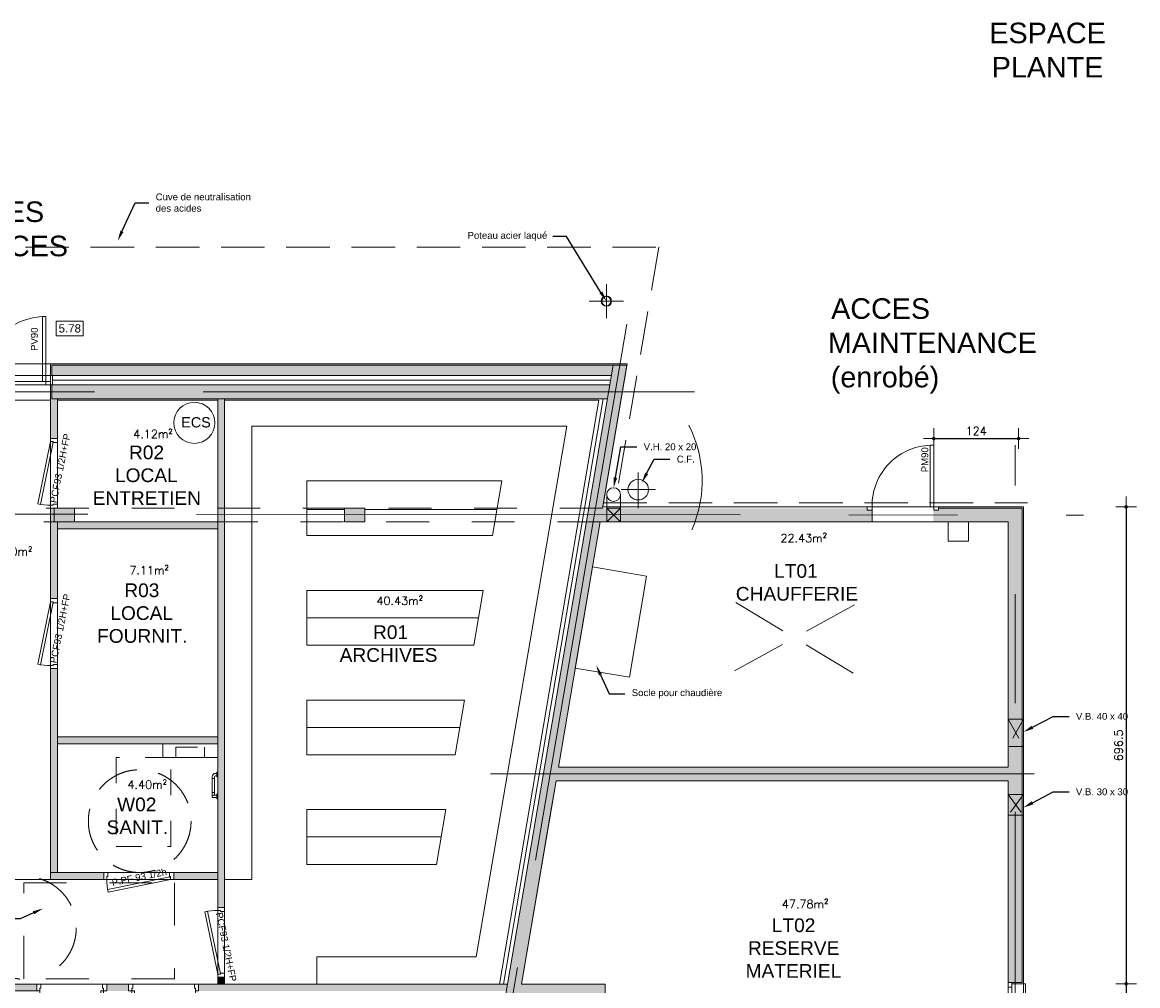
# Model space of a CAD drawing. Header units: metres. Extents: x 7788 to 81588, y -12566 to 39820.
# Tile 16 of 16: x 65276 to 81564, y 21922 to 35988. Entities that reach past the tile are written whole.
import ezdxf
from ezdxf import colors
from ezdxf.entities.mleader import LeaderData, LeaderLine
from ezdxf.math import Vec2, Vec3

# ---------------------------------------------------------------- set-up
doc = ezdxf.new("R2010")
doc.units = ezdxf.units.M
doc.header["$LTSCALE"] = 50
for name, pattern in [('AXES', [50.8, 31.75, -6.35, 6.35, -6.35]), ('CACHE', [9.525, 6.35, -3.175]), ('INTERROMPU', [19.05, 12.7, -6.35]), ('PLURIELLE', [0.5, 0.25, -0.25])]:
    doc.linetypes.add(name, pattern=pattern)
doc.layers.get('0').update_dxf_attribs({"lineweight": 0})
doc.layers.get('DefPoints').update_dxf_attribs({"lineweight": 0})
for name, color, linetype, lineweight in [('D-CLDIST', 3, 'Continuous', 0), ('D-CLDOUB', 2, 'Continuous', 0), ('D-ISOLAT', 104, 'Continuous', 0), ('E-EQUIP', 30, 'Continuous', 0), ('E-MOBIL', 43, 'Continuous', 0), ('E-SERRUR', 9, 'Continuous', 0), ('H-CLOISON', 20, 'Continuous', 0), ('H-PAROIS', 9, 'Continuous', 0), ('O-MENUISEXT', 1, 'Continuous', 0), ('O-MENUISINT', 6, 'Continuous', 0), ('P-PLAF. PLACO', 60, 'Continuous', 0), ('P-PLOMBERIE', 5, 'ELECTRICITE', 0), ('R-ACCESSIBILITE PMR', 202, 'Continuous', 0), ('R-COT50', 7, 'Continuous', 0), ('R-TEXTE1', 7, 'Continuous', 0), ('R-TEXTE2', 1, 'Continuous', 0), ('S-AXESTR', 1, 'AXES', 0), ('S-CHARPENTE', 8, 'Continuous', 0), ('S-ELTVUS', 195, 'Continuous', 0), ('S-MACON', 4, 'Continuous', 0), ('S-POUTRE', 8, 'INTERROMPU', 0), ('S-SANIT.', 143, 'Continuous', 0), ('T-DIVERS', 52, 'Continuous', 0), ('T-TEXTE SURFACE', 31, 'Continuous', 0), ('V-ENDUIT', 3, 'Continuous', 0)]:
    doc.layers.add(name, color=color, linetype=linetype, lineweight=lineweight)
doc.layers.add('SU-SURHAB', color=21, linetype='Continuous', lineweight=0, plot=False)
doc.layers.add('SU-SURHOB', color=225, linetype='Continuous', lineweight=0, plot=False)
doc.styles.add('AAP Fort', font='swiss.ttf')
doc.styles.add('Cotation', font='Romans.shx')
doc.linetypes.add('AEP', pattern='A,0.5,-0.2,["AEP",Standard,S=0.1,R=0,X=-0.1,Y=-0.05],-0.25', length=0.95)
doc.linetypes.add('ELECTRICITE', pattern='A,12.7,-5.08,["EL",Standard,S=2.54,R=0,X=-2.54,Y=-1.27],-5.08', length=22.86)
doc.linetypes.add('ISOLATION', pattern='A,0.00254,-2.54,[134,ltypeshp.shx,S=2.54,R=0,X=-2.54,Y=0],-5.08,[134,ltypeshp.shx,S=2.54,R=180,X=2.54,Y=0],-2.54', length=10.16254)
doc.dimstyles.new('COT50', dxfattribs={"dimscale": 0, "dimtxt": 120, "dimasz": 10, "dimexe": 1.25, "dimexo": 0.625, "dimgap": 50, "dimtad": 1, "dimdec": 1, "dimlfac": 0.1, "dimrnd": 0.5, "dimdsep": 46, "dimtxsty": 'Cotation', "dimblk1": 'POINTCOT', "dimblk2": 'POINTCOT', "dimsah": 1, "dimcen": 150, "dimse1": 1, "dimse2": 1, "dimadec": 0, "dimazin": 0, "dimtfac": 1, "dimtdec": 1, "dimtix": 1, "dimtmove": 2, "dimatfit": 3, "dimldrblk": 'POINTCOT', "dimfxl": 1, "dimtolj": 1, "dimarcsym": 0})

# ---------------------------------------------------------------- blocks, each defined once
blk = doc.blocks.new('Pint_Cloison10_93')
for points in [[(-8.5, 0), (-4.5, 0), (-4.5, 93), (-8.5, 93)], [(-96, -10), (-102, -10), (-102, 0), (-97.5, 0), (-97.5, -4), (-96, -4)]]:
    blk.add_lwpolyline(points, close=True)
blk.add_lwpolyline([(0, -10), (-6, -10), (-6, -4), (-4.5, -4), (-4.5, 0), (0, 0), (0, -10)])
at = {"ltscale": 25}
blk.add_arc((-4.5, 0), 93, 90, 180, dxfattribs=at)
blk = doc.blocks.new('Pext_90')
for points in [[(-7, 0), (-12, 0), (-12, 95), (-7, 95)], [(-102, -5), (-109, -5), (-109, 0), (-102, 0)], [(0, -5), (-7, -5), (-7, 0), (0, 0)]]:
    blk.add_lwpolyline(points, close=True)
blk.add_arc((-7, 0), 95, 90, 180)
blk = doc.blocks.new('PORTE 90 CLOIS 12 SEMI FERMEE')
blk.add_lwpolyline([(-2, 0), (-2, -6), (-8, -6), (-8, -4.5), (-12, -4.5), (-12, 0), (-2, 0)])
for points in [[(-8.1, -5.3), (-12, -4.5), (-30.7, -95.6), (-26.8, -96.4)], [(-2, -96), (-2, -102), (-12, -102), (-12, -97.5), (-8, -97.5), (-8, -96)]]:
    blk.add_lwpolyline(points, close=True)
at = {"ltscale": 25}
blk.add_arc((-12, -4.5), 93, 258.4134, 270, dxfattribs=at)
blk = doc.blocks.new('POINTCOT')
for p, q in [((0, 15), (0, -15)), ((-15, 0), (15, 0))]:
    blk.add_line(p, q)
at = {"const_width": 2.5}
blk.add_lwpolyline([(-1.3, 0, 1), (1.3, 0, 1)], format="xyb", close=True, dxfattribs=at)
blk = doc.blocks.new('*D412')
at = {"layer": 'DefPoints', "color": 0}
for p in [(79825, 29911), (78585, 28893), (79825, 28913)]:
    blk.add_point(p, dxfattribs=at)
at = {"layer": 'R-COT50', "color": 0, "lineweight": -2}
blk.add_line((78595, 29911), (79815, 29911), dxfattribs=at)
at = {"layer": 'R-COT50', "color": 0, "lineweight": -2, "xscale": 10, "yscale": 10, "zscale": 10}
for p, rotation in [((78585, 29911), 180.0000000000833), ((79825, 29911), 8.3356e-11)]:
    blk.add_blockref('POINTCOT', p, dxfattribs=dict(at, rotation=rotation))
at = {"layer": 'R-COT50', "color": 0, "insert": (79205, 30021), "char_height": 120, "attachment_point": 5, "style": 'Cotation'}
blk.add_mtext('\\A1;124', dxfattribs=at)
blk = doc.blocks.new('*D421')
at = {"layer": 'DefPoints', "color": 0}
for p in [(79895, 28913), (79895, 21949), (81395, 21949)]:
    blk.add_point(p, dxfattribs=at)
at = {"layer": 'R-COT50', "color": 0, "lineweight": -2}
blk.add_line((81395, 28903), (81395, 21959), dxfattribs=at)
at = {"layer": 'R-COT50', "color": 0, "lineweight": -2, "xscale": 10, "yscale": 10, "zscale": 10}
for p, rotation in [((81395, 28913), 90), ((81395, 21949), 270)]:
    blk.add_blockref('POINTCOT', p, dxfattribs=dict(at, rotation=rotation))
at = {"layer": 'R-COT50', "color": 0, "insert": (81285, 25431), "char_height": 120, "attachment_point": 5, "rotation": 90, "style": 'Cotation'}
blk.add_mtext('\\A1;696.5', dxfattribs=at)
blk = doc.blocks.new('*D422')
at = {"layer": 'DefPoints', "color": 0}
for p in [(79895, 21949), (79895, 18409), (81395, 18409)]:
    blk.add_point(p, dxfattribs=at)
at = {"layer": 'R-COT50', "color": 0, "lineweight": -2}
blk.add_line((81395, 21939), (81395, 18419), dxfattribs=at)
at = {"layer": 'R-COT50', "color": 0, "lineweight": -2, "xscale": 10, "yscale": 10, "zscale": 10}
for p, rotation in [((81395, 21949), 90), ((81395, 18409), 270)]:
    blk.add_blockref('POINTCOT', p, dxfattribs=dict(at, rotation=rotation))
at = {"layer": 'R-COT50', "color": 0, "insert": (81285, 20179), "char_height": 120, "attachment_point": 5, "rotation": 90, "style": 'Cotation'}
blk.add_mtext('\\A1;354 x 80', dxfattribs=at)

msp = doc.modelspace()

# ---------------------------------------------------------------- hatches: boundary and pattern name
at = {"layer": 'H-CLOISON'}
h = msp.add_hatch(color=256, dxfattribs=at)
h.dxf.hatch_style = 1
h.paths.add_polyline_path([(65789.13, 28592.84), (65789.13, 28692.84), (65739.13, 28692.84), (65689.13, 28692.84), (65689.13, 27572.84), (65789.13, 27572.84)])
h.paths.add_polyline_path([(65739.13, 28804.56), (65689.13, 28804.6), (65689.13, 28692.84), (65739.13, 28692.84)])
h.paths.add_polyline_path([(65739.13, 28892.84), (65689.13, 28892.84), (65689.13, 28804.6), (65739.13, 28804.56)])
h.paths.add_polyline_path([(65789.13, 30472.84), (65789.13, 30492.84), (65689.13, 30492.84), (65689.13, 29912.84), (65789.13, 29912.84)])
for points in [[(68229.13, 30492.84), (68129.13, 30492.84), (68129.13, 23064.27), (68229.13, 23064.27)], [(65789.13, 26552.84), (65689.13, 26552.84), (65689.13, 23574.27), (65789.13, 23574.27)], [(65789.13, 25554.27), (65789.13, 25454.27), (68129.13, 25454.27), (68129.13, 25554.27)], [(64084.13, 21844.27), (64084.13, 21944.27), (65489.13, 21944.27), (65489.13, 21844.27)], [(66829.13, 21944.27), (66509.13, 21944.27), (66509.13, 21844.27), (66829.13, 21844.27)], [(72345.43, 21844.73), (72362.4, 21944.27), (67849.13, 21944.27), (67849.13, 21844.27)]]:
    msp.add_hatch(color=256, dxfattribs=at).paths.add_polyline_path(points)
h = msp.add_hatch(color=256, dxfattribs=at)
h.dxf.hatch_style = 1
h.paths.add_polyline_path([(68129.13, 28592.84), (68129.13, 28692.84), (65789.13, 28692.84), (65789.13, 28592.84)])
h = msp.add_hatch(color=256, dxfattribs=at)
h.paths.add_polyline_path([(66466.63, 23474.27), (66466.63, 23574.27), (65689.13, 23574.27), (65689.13, 23474.27)])
h.paths.add_polyline_path([(68129.13, 23474.27), (68129.13, 23574.27), (67486.63, 23574.27), (67486.63, 23474.27)])
msp.add_hatch(color=256, dxfattribs=at).paths.add_polyline_path([(68229.13, 21944.27), (68229.13, 22044.27), (68129.13, 22044.27), (68129.13, 21944.27)], flags=17)
at = {"layer": 'H-PAROIS'}
h = msp.add_hatch(color=158, dxfattribs=at)
h.dxf.hatch_style = 1
h.paths.add_polyline_path([(73105.38, 25112.84), (73715.61, 28692.84), (77679.77, 28692.84), (77679.77, 28862.84), (77609.77, 28862.84), (77609.77, 28892.84), (73749.7, 28892.84), (74056.52, 30692.84), (74105.95, 30982.84), (73903.07, 30982.84), (73853.63, 30692.84), (65709.13, 30692.84), (65709.13, 30492.84), (73819.54, 30492.84), (72328.31, 21744.27), (73589.13, 21744.27), (73589.13, 21524.27), (73789.13, 21524.27), (73789.13, 21944.27), (72565.29, 21944.27), (73071.29, 24912.84), (79674.77, 24912.84), (79674.77, 21964.27), (79874.77, 21964.27), (79874.77, 28892.84), (78649.77, 28892.84), (78649.77, 28862.84), (78579.77, 28862.84), (78579.77, 28692.84), (79674.77, 28692.84), (79674.77, 25112.84)])
h = msp.add_hatch(color=158, dxfattribs=at)
h.dxf.hatch_style = 1
h.paths.add_polyline_path([(73877.5, 30832.84), (73903.07, 30982.84), (65709.13, 30982.84), (65709.13, 30832.84)])
h = msp.add_hatch(color=158, dxfattribs=at)
h.dxf.hatch_style = 1
h.paths.add_polyline_path([(66039.13, 28692.84), (66039.13, 28892.84), (65739.13, 28892.84), (65739.13, 28692.84)], flags=17)
h = msp.add_hatch(color=158, dxfattribs=at)
h.dxf.hatch_style = 1
h.paths.add_polyline_path([(69979.13, 28892.84), (69979.13, 28692.84), (70279.13, 28692.84), (70279.13, 28892.84)], flags=17)

# ---------------------------------------------------------------- linework, layer by layer
at = {"layer": 'D-CLDIST'}
for p, q in [((65689.13, 30492.84), (65689.13, 29912.84)), ((65789.13, 30492.84), (65789.13, 29912.84)), ((68129.13, 30492.84), (68129.13, 23064.27)), ((68229.13, 30492.84), (68229.13, 23064.27)), ((65689.13, 28892.84), (65689.13, 27572.84)), ((65789.13, 28892.84), (65789.13, 28892.84)), ((65789.13, 28692.84), (65789.13, 27572.84)), ((65789.13, 28692.84), (68129.13, 28692.84)), ((65789.13, 28592.84), (68129.13, 28592.84)), ((65689.13, 26552.84), (65689.13, 23474.27)), ((65789.13, 26552.84), (65789.13, 23574.27)), ((68129.13, 25554.27), (65789.13, 25554.27)), ((68129.13, 25454.27), (65789.13, 25454.27)), ((65689.13, 23574.27), (66466.63, 23574.27)), ((65689.13, 23474.27), (66466.63, 23474.27)), ((67486.63, 23574.27), (68129.13, 23574.27)), ((67486.63, 23474.27), (68129.13, 23474.27)), ((68129.13, 22044.27), (68129.13, 21944.27)), ((68229.13, 22044.27), (68229.13, 21944.27)), ((66509.13, 21944.27), (66829.13, 21944.27)), ((67849.13, 21944.27), (72362.4, 21944.27))]:
    msp.add_line(p, q, dxfattribs=at)
msp.add_lwpolyline([(64084.13, 21844.27), (64084.13, 21944.27), (65489.13, 21944.27), (65489.13, 21844.27), (64309.13, 21844.27)], dxfattribs=at)
at = {"layer": 'D-CLDOUB'}
for p, q in [((65689.13, 30492.84), (65689.13, 30692.84)), ((68129.13, 30472.84), (65789.13, 30472.84)), ((73696.13, 30472.84), (68229.13, 30472.84)), ((72242.4, 21944.27), (73696.13, 30472.84)), ((67329.13, 25254.27), (67329.13, 25454.27)), ((68129.13, 25254.27), (67329.13, 25254.27))]:
    msp.add_line(p, q, dxfattribs=at)
at = {"layer": 'D-ISOLAT', "color": 32, "linetype": 'ISOLATION'}
for p, q in [((65719.13, 30762.84), (73865.57, 30762.84)), ((72303.27, 21944.27), (73760.41, 30492.84))]:
    msp.add_line(p, q, dxfattribs=at)
at = {"layer": 'E-EQUIP'}
for p, q in [((74270.33, 28895.19), (74270.33, 29415.19)), ((74020.33, 29165.19), (74520.33, 29165.19))]:
    msp.add_line(p, q, dxfattribs=at)
msp.add_circle((74270.33, 29165.19), 150, dxfattribs=at)
at = {"layer": 'E-MOBIL'}
for p, q in [((73225.59, 30092.84), (68629.13, 30092.84)), ((68629.13, 30092.84), (68629.13, 23474.27)), ((71904.81, 22344.27), (73225.59, 30092.84)), ((72277.69, 29292.84), (69429.13, 29292.84)), ((69429.13, 29292.84), (69429.13, 28492.84)), ((72141.33, 28492.84), (72277.69, 29292.84)), ((69979.13, 28872.84), (69429.13, 28872.84)), ((72209.51, 28872.84), (70279.13, 28872.84)), ((72141.33, 28492.84), (69429.13, 28492.84)), ((72004.96, 27692.84), (69429.13, 27692.84)), ((69429.13, 27692.84), (69429.13, 26892.84)), ((71868.6, 26892.84), (72004.96, 27692.84)), ((71936.78, 27292.84), (69429.13, 27292.84)), ((71868.6, 26892.84), (69429.13, 26892.84)), ((71732.23, 26092.84), (69429.13, 26092.84)), ((69429.13, 26092.84), (69429.13, 25292.84)), ((71595.87, 25292.84), (71732.23, 26092.84)), ((71664.05, 25692.84), (69429.13, 25692.84)), ((71595.87, 25292.84), (69429.13, 25292.84)), ((71459.51, 24492.84), (69429.13, 24492.84)), ((69429.13, 24492.84), (69429.13, 23692.84)), ((71323.14, 23692.84), (71459.51, 24492.84)), ((71391.33, 24092.84), (69429.13, 24092.84)), ((71323.14, 23692.84), (69429.13, 23692.84)), ((68229.13, 23474.27), (68629.13, 23474.27)), ((69579.13, 22344.27), (71904.81, 22344.27)), ((69579.13, 22344.27), (69579.13, 21944.27))]:
    msp.add_line(p, q, dxfattribs=at)
at = {"layer": 'E-SERRUR'}
for points in [[(78584.77, 28912.84), (78534.77, 28912.84), (78534.77, 29812.84), (78584.77, 29812.84)], [(77684.77, 28862.84), (77614.77, 28862.84), (77614.77, 28912.84), (77684.77, 28912.84)], [(78654.77, 28862.84), (78584.77, 28862.84), (78584.77, 28912.84), (78654.77, 28912.84)]]:
    msp.add_lwpolyline(points, close=True, dxfattribs=at)
msp.add_arc((78567.5, 28930.11), 882.9, 88.879195, 181.120772, dxfattribs=at)
at = {"layer": 'O-MENUISEXT'}
msp.add_line((79724.77, 21949.27), (79724.77, 18409.27), dxfattribs=at)
for points in [[(64569.13, 30832.84), (65719.13, 30832.84), (65719.13, 30692.84), (64569.13, 30692.84)], [(65719.13, 30832.84), (65719.13, 30692.84), (65689.13, 30692.84), (65689.13, 30832.84)], [(79724.77, 21969.27), (79724.77, 21899.27), (79674.77, 21899.27), (79674.77, 21969.27)]]:
    msp.add_lwpolyline(points, close=True, dxfattribs=at)
at = {"layer": 'P-PLAF. PLACO', "color": 253}
for points in [[(65789.13, 25554.27), (68129.13, 25554.27), (68129.13, 30492.84), (65789.13, 30492.84), (65789.13, 28892.84), (66039.13, 28892.84), (66039.13, 28692.84), (65789.13, 28692.84)], [(68229.13, 30472.84), (68229.13, 21944.27), (72242.4, 21944.27), (73696.13, 30472.84), (68229.13, 30472.84)], [(73715.61, 28692.84), (73715.61, 28692.84), (73715.61, 28692.84), (73105.38, 25112.84), (79674.77, 25112.84), (79674.77, 28692.84), (77609.77, 28692.84)]]:
    msp.add_lwpolyline(points, close=True, dxfattribs=at)
for points in [[(65789.13, 30472.84), (68129.13, 30472.84), (68129.13, 28692.84), (66039.13, 28692.84), (66039.13, 28692.84), (66039.13, 28692.84), (66039.13, 28892.84), (65789.13, 28892.84), (65789.13, 30472.84)], [(68229.13, 21944.27), (68229.13, 30472.84), (73696.13, 30472.84), (72242.4, 21944.27), (68229.13, 21944.27)], [(65789.13, 28592.84), (68129.13, 28592.84), (68129.13, 25554.27), (65789.13, 25554.27), (65789.13, 28592.84)], [(72565.29, 21944.27), (73071.29, 24912.84), (79674.77, 24912.84), (79674.77, 17624.27), (73789.13, 17624.27), (73789.13, 21944.27), (72565.29, 21944.27)]]:
    msp.add_lwpolyline(points, dxfattribs=at)
at = {"layer": 'P-PLOMBERIE', "linetype": 'AEP', "ltscale": 80}
msp.add_arc((73423.2, 29294.66), 1780.37, 336.295285, 27.110866, dxfattribs=at)
at = {"layer": 'R-ACCESSIBILITE PMR', "linetype": 'PLURIELLE', "ltscale": 50}
msp.add_lwpolyline([(67497.16, 23424.27), (67497.16, 22024.27), (65297.16, 22024.27), (65297.16, 23424.27), (67497.16, 23424.27)], dxfattribs=at)
at = {"layer": 'R-ACCESSIBILITE PMR', "linetype": 'INTERROMPU'}
msp.add_circle((66990.65, 24324.27), 750, dxfattribs=at)
at = {"layer": 'R-ACCESSIBILITE PMR', "linetype": 'PLURIELLE', "ltscale": 50}
msp.add_circle((65314.12, 22765.07), 750, dxfattribs=at)
at = {"layer": 'R-TEXTE1'}
msp.add_lwpolyline([(65768.77, 31412.3), (66165.65, 31412.3), (66165.65, 31624.38), (65768.77, 31624.38)], close=True, dxfattribs=at)
at = {"layer": 'S-AXESTR', "ltscale": 5}
for p, q in [((74106.06, 31578.62), (71542.4, 16538.49)), ((55219.13, 30592.84), (75090.19, 30592.84)), ((79774.77, 16524.27), (79774.77, 29812.84)), ((55119.13, 28812.84), (80774.77, 28792.84)), ((72115.06, 25012.84), (80774.77, 25012.84))]:
    msp.add_line(p, q, dxfattribs=at)
at = {"layer": 'S-CHARPENTE', "linetype": 'AXES', "ltscale": 0.5}
for p, q in [((73805.48, 31667.02), (73805.48, 32167.02)), ((73555.48, 31917.02), (74055.48, 31917.02))]:
    msp.add_line(p, q, dxfattribs=at)
at = {"layer": 'S-CHARPENTE'}
for radius in [75, 67]:
    msp.add_circle((73805.48, 31917.02), radius, dxfattribs=at)
at = {"layer": 'S-ELTVUS'}
for p, q in [((64669.13, 30742.84), (65569.13, 30742.84)), ((77684.77, 28912.84), (78584.77, 28912.84)), ((75695.19, 27518.32), (76379.84, 27104.48)), ((76726.39, 27097.14), (77427.96, 27481.59)), ((75674.04, 26520.45), (76375.61, 26904.91)), ((76722.16, 26897.56), (77406.8, 26483.72)), ((79894.77, 21949.27), (79924.77, 21949.27, 30)), ((79924.77, 18409.27, 30), (79924.77, 21949.27, 30))]:
    msp.add_line(p, q, dxfattribs=at)
msp.add_lwpolyline([(74140.53, 26424.69), (74392.58, 27903.37), (73603.95, 28037.79), (73351.91, 26559.12)], close=True, dxfattribs=at)
at = {"layer": 'S-MACON'}
for p, q in [((74105.95, 30982.84), (65709.13, 30982.84)), ((65709.13, 30832.84), (65709.13, 30982.84)), ((73903.07, 30982.84), (72328.31, 21744.27)), ((74105.95, 30982.84), (73749.7, 28892.84)), ((73877.5, 30832.84), (65709.13, 30832.84)), ((65709.13, 30492.84), (65709.13, 30692.84)), ((73853.63, 30692.84), (65709.13, 30692.84)), ((73819.54, 30492.84), (65709.13, 30492.84)), ((77684.77, 28862.84), (77684.77, 28692.84)), ((78654.77, 28892.84), (79874.77, 28892.84)), ((79874.77, 21969.27), (79874.77, 28892.84)), ((73715.61, 28692.84), (73105.38, 25112.84)), ((73715.61, 28692.84), (77684.77, 28692.84)), ((78584.77, 28692.84), (79674.77, 28692.84)), ((79674.77, 25112.84), (79674.77, 28692.84)), ((73105.38, 25112.84), (79674.77, 25112.84)), ((73071.29, 24912.84), (72565.29, 21944.27)), ((73071.29, 24912.84), (79674.77, 24912.84)), ((79674.77, 21969.27), (79674.77, 24912.84)), ((72565.29, 21944.27), (73789.13, 21944.27)), ((73789.13, 21524.27), (73789.13, 21944.27)), ((79674.77, 21969.27), (79874.77, 21969.27))]:
    msp.add_line(p, q, dxfattribs=at)
for points in [[(65739.13, 28692.84), (66039.13, 28692.84), (66039.13, 28892.84), (65739.13, 28892.84)], [(69979.13, 28692.84), (70279.13, 28692.84), (70279.13, 28892.84), (69979.13, 28892.84)]]:
    msp.add_lwpolyline(points, close=True, dxfattribs=at)
at = {"layer": 'S-POUTRE', "linetype": 'PLURIELLE', "ltscale": 50}
for p, q in [((73749.7, 28892.84), (56319.13, 28892.84)), ((73715.61, 28692.84), (56319.13, 28692.84))]:
    msp.add_line(p, q, dxfattribs=at)
at = {"layer": 'S-POUTRE'}
msp.add_line((73763.34, 28972.84), (79954.77, 28972.84), dxfattribs=at)
msp.add_lwpolyline([(51034.13, 32702.84), (74571.58, 32702.84), (73935.79, 28972.84)], dxfattribs=at)
at = {"layer": 'S-SANIT.'}
for p, q in [((68047.26, 24970.18), (68047.26, 24947.18)), ((68081.26, 24947.18), (68047.26, 24947.18)), ((68047.26, 24947.18), (68047.26, 24685.18)), ((68081.26, 24970.18), (68081.26, 24947.18)), ((68081.26, 24947.18), (68081.26, 24702.18)), ((68117.14, 25022.18), (68101.13, 25022.18)), ((68117.14, 24988.18), (68101.13, 24988.18)), ((68117.14, 25038.18), (68117.14, 24972.18)), ((68129.14, 25040.35), (68119.14, 25040.35)), ((68119.14, 24970.18), (68129.14, 24970.18)), ((68129.14, 24970.18), (68129.14, 25040.18)), ((68081.26, 24743.18), (68047.26, 24743.18)), ((68064.32, 24702.18), (68112.8, 24702.18)), ((68115.26, 24668.18), (68064.32, 24668.18)), ((68115.26, 24702.18), (68081.26, 24702.18)), ((68117.13, 24718.18), (68117.13, 24652.18)), ((68129.13, 24720.18), (68119.13, 24720.18)), ((68119.13, 24650.18), (68129.13, 24650.18)), ((68129.13, 24650.18), (68129.13, 24720.18))]:
    msp.add_line(p, q, dxfattribs=at)
msp.add_lwpolyline([(78794.06, 28412.84), (79094.06, 28412.84), (79094.06, 28692.84), (78794.06, 28692.84)], close=True, dxfattribs=at)
at = {"layer": 'S-SANIT.', "linetype": 'PLURIELLE', "ltscale": 30}
msp.add_lwpolyline([(67446.63, 25254.27), (66646.63, 25254.27), (66646.63, 23954.27), (67446.63, 23954.27)], close=True, dxfattribs=at)
at = {"layer": 'S-SANIT.', "color": 32, "linetype": 'CACHE'}
msp.add_lwpolyline([(67939.13, 25254.27), (67519.13, 25254.27), (67519.13, 25404.27), (67939.13, 25404.27)], close=True, dxfattribs=at)
at = {"layer": 'S-SANIT.', "linetype": 'Continuous', "ltscale": 20}
msp.add_circle((67788.46, 30140.26), 300, dxfattribs=at)
at = {"layer": 'S-SANIT.'}
for centre, radius, start, end in [((68099.26, 24970.18), 52, 90, 180), ((68099.26, 24970.18), 18, 90, 180), ((68119.14, 25038.35), 2, 90, 180), ((68119.14, 24972.18), 2, 180, 270), ((68064.26, 24685.18), 17, 89.795012, 270.204988), ((68119.13, 24718.18), 2, 90, 180), ((68119.13, 24652.18), 2, 180, 270)]:
    msp.add_arc(centre, radius, start, end, dxfattribs=at)
at = {"layer": 'SU-SURHAB'}
for points in [[(64289.13, 23474.27), (65689.13, 23474.27), (65689.13, 30472.84), (64289.13, 30472.84)], [(68229.13, 30472.84), (68229.13, 21944.27), (72242.4, 21944.27), (73696.13, 30472.84), (68229.13, 30472.84)], [(73715.61, 28692.84), (73715.61, 28692.84), (73715.61, 28692.84), (73105.38, 25112.84), (79674.77, 25112.84), (79674.77, 28692.84), (77584.77, 28692.84)], [(56319.13, 21944.27), (68129.13, 21944.27), (68129.13, 23474.27), (65689.13, 23474.27), (64289.13, 23474.27), (59286.16, 23474.27), (58339.06, 27272.84), (56319.13, 27272.84)], [(65789.13, 23574.27), (68129.13, 23574.27), (68129.13, 25454.27), (65789.13, 25454.27)], [(72985.76, 24411.04), (72565.29, 21944.27), (73789.13, 21944.27), (73789.13, 17284.27), (79674.77, 17284.27), (79674.77, 24912.84), (73071.29, 24912.84)]]:
    msp.add_lwpolyline(points, close=True, dxfattribs=at)
for points in [[(66405.03, 28692.84), (68129.13, 28692.84), (68129.13, 30472.84), (65789.13, 30472.84), (65789.13, 28892.84), (66039.13, 28892.84), (66039.13, 28692.84), (65789.13, 28692.84), (66405.03, 28692.84)], [(65789.13, 28592.84), (65789.13, 25554.27), (68129.13, 25554.27), (68129.13, 28592.84), (65789.13, 28592.84)]]:
    msp.add_lwpolyline(points, dxfattribs=at)
at = {"layer": 'SU-SURHOB'}
msp.add_lwpolyline([(50839.13, -3785.73), (56099.13, -3785.73), (56099.13, -6925.73), (56339.13, -6925.73), (56339.13, -6155.73), (73749.13, -6155.73), (73749.13, -6925.73), (73989.13, -6925.73), (73989.13, 6364.27), (56319.13, 6364.27), (56319.13, 17114.27), (79894.77, 17114.27), (79894.77, 28912.84), (73753.11, 28912.84), (74109.36, 31002.84), (44559.13, 31002.84)], dxfattribs=at)
at = {"layer": 'T-DIVERS'}
for p, q in [((73810.78, 28892.84), (73810.78, 29092.84)), ((74010.78, 28892.84), (74010.78, 29092.84))]:
    msp.add_line(p, q, dxfattribs=at)
at = {"layer": 'T-DIVERS', "linetype": 'CACHE'}
for p, q in [((73810.78, 28892.84), (74010.78, 28692.84)), ((74010.78, 28892.84), (73810.78, 28692.84)), ((79674.77, 25812.84), (79894.77, 25412.84)), ((79894.77, 25812.84), (79674.77, 25412.84)), ((79674.77, 24712.84), (79894.77, 24412.84)), ((79894.77, 24712.84), (79674.77, 24412.84))]:
    msp.add_line(p, q, dxfattribs=at)
for points in [[(73810.78, 28692.84), (74010.78, 28692.84), (74010.78, 28892.84), (73810.78, 28892.84)], [(79674.77, 25412.84), (79894.77, 25412.84), (79894.77, 25812.84), (79674.77, 25812.84)], [(79674.77, 24412.84), (79894.77, 24412.84), (79894.77, 24712.84), (79674.77, 24712.84)]]:
    msp.add_lwpolyline(points, close=True, dxfattribs=at)
at = {"layer": 'T-DIVERS'}
msp.add_circle((73910.78, 29092.84), 100, dxfattribs=at)
at = {"layer": 'V-ENDUIT'}
for p, q in [((74109.36, 31002.84), (65689.13, 31002.84)), ((65689.13, 30832.84), (65689.13, 31002.84)), ((74105.95, 30982.84), (74109.36, 31002.84)), ((73753.11, 28912.84), (77639.77, 28912.84)), ((78654.77, 28912.84), (79894.77, 28912.84)), ((79894.77, 21949.27), (79894.77, 28912.84)), ((79724.77, 21949.27), (79894.77, 21949.27))]:
    msp.add_line(p, q, dxfattribs=at)

# ---------------------------------------------------------------- block references
at = {"layer": 'O-MENUISEXT', "xscale": 10, "yscale": 10, "zscale": 10}
msp.add_blockref('Pext_90', (65689.13, 30742.84), dxfattribs=at)
at = {"layer": 'O-MENUISINT', "xscale": 10, "yscale": 10, "zscale": 10}
for p in [(65809.13, 29912.84), (65809.13, 27572.84)]:
    msp.add_blockref('PORTE 90 CLOIS 12 SEMI FERMEE', p, dxfattribs=at)
at = {"layer": 'O-MENUISINT', "yscale": 10, "zscale": 10}
for name, p, xscale, rotation in [('PORTE 90 CLOIS 12 SEMI FERMEE', (67486.63, 23594.27), -10, 269.9999999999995), ('PORTE 90 CLOIS 12 SEMI FERMEE', (68249.13, 22044.27), -10, 180), ('Pint_Cloison10_93', (66509.13, 21844.27), -10, 180), ('Pint_Cloison10_93', (66829.13, 21844.27), 10, 180.0000000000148)]:
    msp.add_blockref(name, p, dxfattribs=dict(at, xscale=xscale, rotation=rotation))

# ---------------------------------------------------------------- texts
at = {"layer": 'E-SERRUR', "insert": (78456.09, 29601.51), "char_height": 100, "width": 900, "attachment_point": 5, "rotation": 90, "style": 'AAP Fort'}
msp.add_mtext('PM90 ', dxfattribs=at)
at = {"layer": 'O-MENUISEXT', "insert": (65453.45, 31360.62), "char_height": 100, "width": 900, "attachment_point": 5, "rotation": 90, "style": 'AAP Fort'}
msp.add_mtext('PV90', dxfattribs=at)
at = {"layer": 'O-MENUISINT', "char_height": 100, "attachment_point": 5, "style": 'AAP Fort'}
for s, insert, width, rotation in [('PCF93 1/2H+FP', (65828.82, 29476.95), 1093.3469, 78.413391), ('PCF93 1/2H+FP', (65828.82, 27136.95), 1093.3469, 78.413391), ('\\A1;P.PF 93 1/2h', (66984, 23506.45), 1609.7149, 11.586609), ('PCF93 1/2H+FP', (68253.88, 22487.71), 1153.2923, 281.586609)]:
    msp.add_mtext(s, dxfattribs=dict(at, insert=insert, width=width, rotation=rotation))
at = {"layer": 'R-TEXTE1', "insert": (65970.05, 31518.34), "char_height": 120, "width": 512.6868, "attachment_point": 5, "rotation": 359.999997, "style": 'AAP Fort'}
msp.add_mtext('5.78', dxfattribs=at)
at = {"layer": 'R-TEXTE2', "attachment_point": 4, "style": 'AAP Fort'}
for s, insert, char_height, width in [('{\\fArial|b0|i0|c0|p34;\\W6.7207;   \\W1;ESPACE\\P\\W6.8197;   \\W1;PLANTE}', (77050.42, 35582.81), 300, 6340.0036), ('{\\fArial|b0|i0|c0|p34;\\W4.1288; \\W1;ACCES\\P{\\W1.30898; }SERVICES}', (63671.39, 32970.3), 300, 2383.5524), ('{\\fArial|b0|i0|c0|p34;\\W0.41288; \\W1;ACCES \\PMAINTENANCE\\P{\\W0.360685; }(enrobé)}', (77040.08, 31263.21), 300, 2383.5524), ('{\\fArial|b0|i0|c0|p34;\\W7.7828; \\W1;R02\\P{\\W5.14216; }LOCAL\\P{\\W0.939178; }ENTRETIEN}', (66230.04, 29374.73), 200, 1684.1454), ('{\\fArial|b0|i0|c0|p34;\\W7.2081; \\W1;LT01\\PCHAUFFERIE}', (75695.3, 27808.89), 200, 1684.1454), ('{\\fArial|b0|i0|c0|p34;\\W7.7696; \\W1;R03\\P{\\W5.14216; }LOCAL\\P{\\W2.65446; }FOURNIT.}', (66162.27, 27360.61), 200, 1684.1454), ('{\\fArial|b0|i0|c0|p34;\\W8.0183; \\W1;R01\\P{\\W1.74146; }ARCHIVES}', (69774.99, 26915.63), 200, 1684.1454), ('{\\fArial|b0|i0|c0|p34;\\W7.2643; \\W1;W02\\P{\\W5.2854; }SANIT.}', (66096.51, 24400.03), 200, 1684.1454), ('{\\fArial|b0|i0|c0|p34;\\W5.4239;  \\W1;\\P{\\W6.97257; }LT02\\P{\\W2.48487; }RESERVE \\P{\\W2.0455; }MATERIEL}', (75679.55, 22637.37), 200, 1684.1454)]:
    msp.add_mtext(s, dxfattribs=dict(at, insert=insert, char_height=char_height, width=width))
at = {"layer": 'S-SANIT.', "insert": (67050.3, 30146.83), "char_height": 150, "width": 1464.8083, "attachment_point": 4, "style": 'AAP Fort'}
msp.add_mtext('{\\W9.39431; }ECS', dxfattribs=at)
at = {"layer": 'T-TEXTE SURFACE', "char_height": 120, "attachment_point": 1, "style": 'Cotation'}
for s, insert in [('4.12m²', (66895.94, 30036.56)), ('22.43m²', (76347.18, 28516.79)), ('9.80m²', (64846.01, 28320.28)), ('7.11m²', (66839.67, 28047.4)), ('40.43m²', (70447.68, 27601.94)), ('4.40m²', (66812.51, 24917.61)), ('47.78m²', (76368.05, 23173.42))]:
    msp.add_mtext(s, dxfattribs=dict(at, insert=insert))

# ---------------------------------------------------------------- dimensions: what is measured, and where the dimension line sits
at = {"layer": 'R-COT50'}
for base, p1, p2, angle, picture, middle in [((79824.77, 29911.09), (78584.77, 28892.84), (79824.77, 28912.84), 0, '*D412', (79204.77, 30021.09)), ((81394.77, 21949.27), (79894.77, 28912.84), (79894.77, 21949.27), 90, '*D421', (81284.77, 25431.06))]:
    dim = msp.add_linear_dim(base=base, p1=p1, p2=p2, angle=angle, dimstyle='COT50', override={"dimscale": 1}, dxfattribs=at)
    dim.commit()
    dim.dimension.update_dxf_attribs({"geometry": picture, "text_midpoint": middle})
dim = msp.add_linear_dim(base=(81394.77, 18409.27), p1=(79894.77, 21949.27), p2=(79894.77, 18409.27), angle=90, text='<> x 80', dimstyle='COT50', override={"dimscale": 1}, dxfattribs=at)
dim.commit()
dim.dimension.update_dxf_attribs({"geometry": '*D422', "text_midpoint": (81284.77, 20179.27)})

# ---------------------------------------------------------------- leaders
at = {"layer": 'R-TEXTE1'}
ml = msp.add_multileader_mtext('Standard', dxfattribs=at)
ml.set_content('Cuve de neutralisation\\Pdes acides ', color=256, style='AAP Fort')
ml.set_leader_properties()
ml.build(insert=Vec2(0, 0))
ml.multileader.update_dxf_attribs({"text_left_attachment_type": 2, "text_right_attachment_type": 2, "dogleg_length": 10, "arrow_head_size": 150})
ctx = ml.context
ctx.base_point, ctx.char_height, ctx.arrow_head_size, ctx.landing_gap_size, ctx.plane_origin = Vec3(67123.96, 33353.18), 100, 150, 100, Vec3(67290.69, 34313.58)
ctx.left_attachment, ctx.right_attachment = 2, 2
notes = []
notes.append((ctx, [(0, (1, 1, 0), (66924.67, 33353.18), (1, 0), 199.29, [(0, [(66668.87, 32798.98)], 0, [])])]))
ctx.mtext.insert, ctx.mtext.rotation, ctx.mtext.flow_direction = Vec3(67223.96, 33488.99), 6.28318531, 5
ml = msp.add_multileader_mtext('Standard', dxfattribs=at)
ml.set_content('Poteau acier laqué ', color=256, style='AAP Fort')
ml.set_leader_properties()
ml.build(insert=Vec2(0, 0))
ml.multileader.update_dxf_attribs({"text_left_attachment_type": 2, "text_right_attachment_type": 2, "dogleg_length": 10, "arrow_head_size": 150})
ctx = ml.context
ctx.base_point, ctx.char_height, ctx.arrow_head_size, ctx.landing_gap_size, ctx.plane_origin = Vec3(71677.9, 32859.27), 100, 150, 100, Vec3(71844.62, 33819.66)
ctx.left_attachment, ctx.right_attachment = 2, 2
notes.append((ctx, [(1, (1, 1, 0), (73222.2, 32859.27), (-1, 0), 199.29, [(0, [(73805.48, 31917.02)], 0, [])])]))
ctx.mtext.insert, ctx.mtext.rotation, ctx.mtext.flow_direction = Vec3(71777.9, 32926.92), 6.28318531, 5
ml = msp.add_multileader_mtext('Standard', dxfattribs=at)
ml.set_content('V.H. 20 x 20', color=256, style='AAP Fort')
ml.set_leader_properties()
ml.build(insert=Vec2(0, 0))
ml.multileader.update_dxf_attribs({"text_left_attachment_type": 2, "text_right_attachment_type": 2, "dogleg_length": 10, "arrow_head_size": 150})
ctx = ml.context
ctx.base_point, ctx.char_height, ctx.arrow_head_size, ctx.landing_gap_size, ctx.plane_origin = Vec3(74250.45, 29788.85), 100, 150, 100, Vec3(73624.49, 30520.96)
ctx.left_attachment, ctx.right_attachment = 2, 2
notes.append((ctx, [(0, (1, 1, 0), (74018.41, 29788.85), (1, 0), 232.04, [(0, [(73910.78, 29192.84)], 0, [])])]))
ctx.mtext.insert, ctx.mtext.rotation, ctx.mtext.flow_direction = Vec3(74350.45, 29840.24), 6.28318531, 5
ml = msp.add_multileader_mtext('Standard', dxfattribs=at)
ml.set_content('C.F.', color=256, style='AAP Fort')
ml.set_leader_properties()
ml.build(insert=Vec2(0, 0))
ml.multileader.update_dxf_attribs({"text_left_attachment_type": 2, "text_right_attachment_type": 2, "dogleg_length": 10, "arrow_head_size": 150})
ctx = ml.context
ctx.base_point, ctx.char_height, ctx.arrow_head_size, ctx.landing_gap_size, ctx.plane_origin = Vec3(74733.54, 29607.86), 100, 150, 100, Vec3(74107.58, 30339.97)
ctx.left_attachment, ctx.right_attachment = 2, 2
notes.append((ctx, [(0, (1, 1, 0), (74501.5, 29607.86), (1, 0), 232.04, [(0, [(74323.62, 29267.48)], 0, [])])]))
ctx.mtext.insert, ctx.mtext.rotation, ctx.mtext.flow_direction = Vec3(74833.54, 29660.54), 6.28318531, 5
ml = msp.add_multileader_mtext('Standard', dxfattribs=at)
ml.set_content('Socle pour chaudière', color=256, style='AAP Fort')
ml.set_leader_properties()
ml.build(insert=Vec2(0, 0))
ml.multileader.update_dxf_attribs({"text_left_attachment_type": 2, "text_right_attachment_type": 2, "dogleg_length": 10, "arrow_head_size": 150})
ctx = ml.context
ctx.base_point, ctx.char_height, ctx.arrow_head_size, ctx.landing_gap_size, ctx.plane_origin = Vec3(74076.45, 26182.3), 100, 150, 100, Vec3(73450.49, 26914.4)
ctx.left_attachment, ctx.right_attachment = 2, 2
notes.append((ctx, [(0, (1, 1, 0), (73844.42, 26182.3), (1, 0), 232.04, [(0, [(73657.56, 26597.71)], 0, [])])]))
ctx.mtext.insert, ctx.mtext.rotation, ctx.mtext.flow_direction = Vec3(74176.45, 26249.95), 6.28318531, 5
ml = msp.add_multileader_mtext('Standard', dxfattribs=at)
ml.set_content('V.B. 40 x 40', color=256, style='AAP Fort')
ml.set_leader_properties()
ml.build(insert=Vec2(0, 0))
ml.multileader.update_dxf_attribs({"text_left_attachment_type": 2, "text_right_attachment_type": 2, "dogleg_length": 10, "arrow_head_size": 150})
ctx = ml.context
ctx.base_point, ctx.char_height, ctx.arrow_head_size, ctx.landing_gap_size, ctx.plane_origin = Vec3(80562.39, 25853.27), 100, 150, 100, Vec3(79936.42, 26585.38)
ctx.left_attachment, ctx.right_attachment = 2, 2
notes.append((ctx, [(0, (1, 1, 0), (80330.35, 25853.27), (1, 0), 232.04, [(0, [(79894.77, 25624.99)], 0, [])])]))
ctx.mtext.insert, ctx.mtext.rotation, ctx.mtext.flow_direction = Vec3(80662.39, 25904.67), 6.28318531, 5
ml = msp.add_multileader_mtext('Standard', dxfattribs=at)
ml.set_content('V.B. 30 x 30', color=256, style='AAP Fort')
ml.set_leader_properties()
ml.build(insert=Vec2(0, 0))
ml.multileader.update_dxf_attribs({"text_left_attachment_type": 2, "text_right_attachment_type": 2, "dogleg_length": 10, "arrow_head_size": 150})
ctx = ml.context
ctx.base_point, ctx.char_height, ctx.arrow_head_size, ctx.landing_gap_size, ctx.plane_origin = Vec3(80562.39, 24751.25), 100, 150, 100, Vec3(79936.42, 25483.35)
ctx.left_attachment, ctx.right_attachment = 2, 2
notes.append((ctx, [(0, (1, 1, 0), (80330.35, 24751.25), (1, 0), 232.04, [(0, [(79894.77, 24522.96)], 0, [])])]))
ctx.mtext.insert, ctx.mtext.rotation, ctx.mtext.flow_direction = Vec3(80662.39, 24802.64), 6.28318531, 5
ml = msp.add_multileader_mtext('Standard', dxfattribs=at)
ml.set_content('Réseau E.U. en plafond', color=256, style='AAP Fort')
ml.set_leader_properties()
ml.build(insert=Vec2(0, 0))
ml.multileader.update_dxf_attribs({"text_left_attachment_type": 2, "text_right_attachment_type": 2, "dogleg_length": 10, "arrow_head_size": 150})
ctx = ml.context
ctx.base_point, ctx.char_height, ctx.arrow_head_size, ctx.landing_gap_size, ctx.plane_origin = Vec3(63394.5, 22899.65), 100, 150, 100, Vec3(63836.65, 23860.05)
ctx.left_attachment, ctx.right_attachment = 2, 2
notes.append((ctx, [(1, (1, 1, 0), (65243.01, 22899.65), (-1, 0), 199.29, [(0, [(65577.53, 23047.46)], 0, [])])]))
ctx.mtext.insert, ctx.mtext.rotation, ctx.mtext.flow_direction = Vec3(63494.5, 22967.3), 6.28318531, 5
for ctx, leaders in notes:
    for number, flags, end, landing, length, lines in leaders:
        leader = LeaderData()
        leader.index, (leader.has_last_leader_line, leader.has_dogleg_vector, leader.attachment_direction) = number, flags
        leader.last_leader_point, leader.dogleg_vector, leader.dogleg_length = Vec3(end), Vec3(landing), length
        for number, points, colour, breaks in lines:
            line = LeaderLine()
            line.index, line.vertices, line.color, line.breaks = number, Vec3.list(points), colors.encode_raw_color(colour), breaks
            leader.lines.append(line)
        ctx.leaders.append(leader)

doc.saveas('drawing.dxf')
